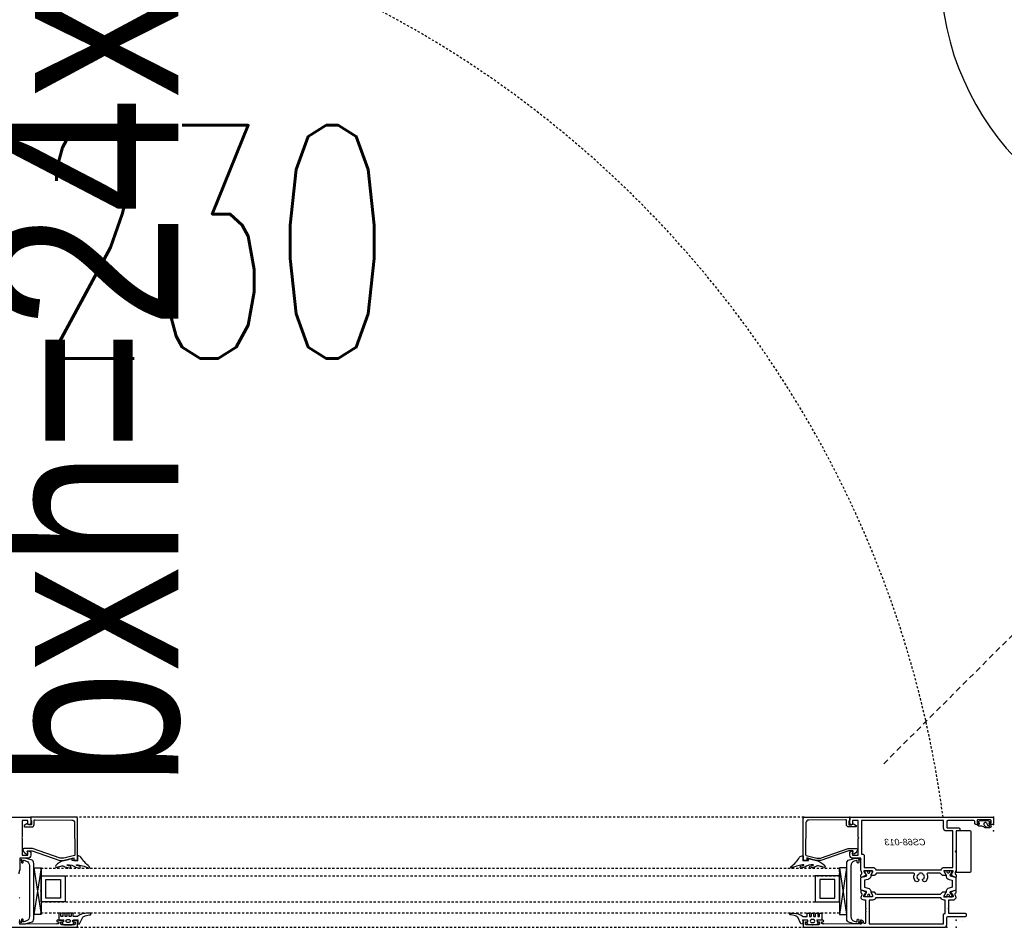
# Model space of a CAD drawing. Header units: millimetres. Extents: x 69081 to 158617, y -37521 to -9534.
# Tile 220 of 256: x 114030 to 114083, y -20029 to -19980. Entities that reach past the tile are written whole.
import ezdxf
from ezdxf.enums import TextEntityAlignment as Align

# ---------------------------------------------------------------- set-up
doc = ezdxf.new("R2010")
doc.units = ezdxf.units.MM
for name, pattern in [('DP', [0.5, 0.3, -0.2]), ('HIDDEN', [0.375, 0.25, -0.125]), ('KRE-SR', [0.2, 0.12, -0.08])]:
    doc.linetypes.add(name, pattern=pattern)
for name, color, linetype in [('A-DRZ', 7, 'Continuous'), ('AM DRZIW WEWN', 1, 'Continuous'), ('BA_drz', 7, 'Continuous'), ('BA_sym', 7, 'Continuous'), ('BA_txs', 2, 'Continuous'), ('JS_OLKA KONSTR', 231, 'Continuous'), ('Oddymianie', 230, 'HIDDEN'), ('RI-PROFILE', 8, 'Continuous')]:
    doc.layers.add(name, color=color, linetype=linetype)
doc.layers.add('OPIS', color=7, linetype='Continuous', lineweight=25)
doc.styles.add('BIKTS', font='bikromsw.shx', dxfattribs={"width": 0.85})
doc.styles.add('ROMANS', font='romans.shx', dxfattribs={"height": 1})
doc.styles.add('T5', font='arial.ttf', dxfattribs={"oblique": 10, "height": 3.5})
doc.styles.add('WYM--ROMANSSHX-08', font='ROMANS.SHX', dxfattribs={"width": 0.8})

# ---------------------------------------------------------------- blocks, each defined once
blk = doc.blocks.new('PDKŁ')
for p, q in [((3.91, 12.5), (0.01, -12.5)), ((0.01, 12.5), (3.91, -12.5))]:
    blk.add_line(p, q)
blk.add_lwpolyline([(3.91, 12.5), (3.91, -12.5), (0, -12.5), (0, 12.5), (3.91, 12.5)])
blk = doc.blocks.new('drzwi90+50')
at = {"layer": 'A-DRZ'}
blk.add_arc((-160.359, -17.013), 42.859, 276.4834, 276.855, dxfattribs=at)
at = {"layer": 'RI-PROFILE', "linetype": 'KRE-SR'}
for p, q in [((-158.278, -12.671), (-158.278, -51.671)), ((-152.378, -51.671), (-152.378, -12.671))]:
    blk.add_line(p, q, dxfattribs=at)
at = {"layer": 'RI-PROFILE'}
for p, q in [((-157.887, -60.142), (-157.887, -60.142)), ((-153.933, -60.621), (-153.933, -60.621)), ((-152.77, -61.501), (-152.77, -61.501))]:
    blk.add_line(p, q, dxfattribs=at)
for points in [[(-158.278, -2.571), (-158.278, -12.671, 0.414214), (-158.228, -12.721), (-157.948, -12.721, 0.414214), (-157.898, -12.671), (-157.898, -12.512, 0.99805), (-157.978, -12.511), (-157.978, -12.601), (-158.088, -12.601, -0.414214), (-158.138, -12.551), (-158.138, -11.891, -0.414214), (-158.088, -11.841), (-157.978, -11.841), (-157.978, -11.841), (-157.978, -11.931, 0.998176), (-157.898, -11.932), (-157.898, -11.661, 1.000716), (-157.978, -11.661), (-157.978, -11.721), (-158.048, -11.721, -0.414214), (-158.098, -11.671), (-158.098, -11.621), (-158.113, -11.621), (-158.098, -9.601, -0.412055)], [(-157.978, -9.581), (-157.978, -9.641), (-157.898, -9.641), (-157.898, -9.601, 0.43156)], [(-156.699, -9.629, 0.250573), (-156.68, -9.629, -0.103677)], [(-152.378, -5.171), (-152.378, -10.171, -0.414214), (-152.428, -10.221), (-152.737, -10.221), (-152.776, -10.154, -0.199244), (-152.778, -10.138), (-152.76, -10.071), (-152.558, -10.071), (-152.558, -9.771), (-153.448, -9.771), (-153.478, -9.741), (-153.508, -9.771), (-154.418, -9.771), (-154.418, -10.071), (-154.198, -10.071, -0.577388), (-154.181, -10.101), (-154.25, -10.221), (-154.416, -10.221, -0.414214), (-154.578, -10.059), (-154.578, -9.631), (-155.202, -9.631, 0.106121), (-155.405, -9.581, 0.205169)], [(-157.868, -12.285, -0.855905), (-158.014, -12.285), (-158.014, -12.167, -0.885646), (-157.868, -12.167), (-157.868, -12.285)], [(-156.514, -55.561), (-156.408, -55.455, 0.198555), (-156.394, -55.42), (-156.394, -55.271), (-156.434, -55.271), (-156.559, -55.344, -0.131676), (-156.569, -55.346), (-156.624, -55.346, -0.414214), (-156.644, -55.326), (-156.644, -54.895, -0.606807), (-156.596, -54.871), (-156.432, -54.98, 0.859859), (-156.397, -55.005), (-156.287, -54.746, 0.535124), (-156.306, -54.718), (-156.419, -54.718, 0.194092), (-156.433, -54.723), (-156.467, -54.756, -0.197355), (-156.482, -54.762, -0.10926), (-156.676, -54.715, 0.191135), (-156.691, -54.714, 0.334349), (-156.803, -54.871), (-156.803, -54.971), (-157.248, -54.971), (-157.278, -55.001), (-157.308, -54.971), (-157.398, -54.971), (-157.428, -55.001), (-157.458, -54.971), (-158.028, -54.971, -0.414214), (-158.078, -54.921), (-158.078, -54.911, -0.414214), (-158.028, -54.861), (-158.018, -54.861, 0.414214), (-157.898, -54.741), (-157.898, -54.701), (-157.978, -54.701), (-157.978, -54.761), (-158.078, -54.761, -0.412055), (-158.098, -54.741), (-158.113, -52.721), (-158.098, -52.721), (-158.098, -52.671, -0.414214), (-158.048, -52.621), (-157.978, -52.621), (-157.978, -52.681, 0.999654), (-157.898, -52.681), (-157.898, -52.411), (-157.898, -52.411), (-157.898, -52.41, 0.978144), (-157.978, -52.411), (-157.978, -52.501), (-157.978, -52.501), (-158.088, -52.501, -0.414214), (-158.138, -52.451), (-158.138, -51.791, -0.414214), (-158.088, -51.741), (-157.978, -51.741), (-157.978, -51.832, 0.99805), (-157.898, -51.831), (-157.898, -51.671, 0.414214), (-157.948, -51.621), (-158.228, -51.621, 0.414214), (-158.278, -51.671), (-158.278, -57.007), (-158.278, -59.171, 0.414214), (-158.128, -59.321), (-157.753, -59.321, -0.414183), (-157.703, -59.371), (-157.703, -60.321, 0.414183), (-157.653, -60.371), (-157.593, -60.371, 0.414214), (-157.543, -60.321), (-157.543, -59.421), (-157.308, -59.421), (-157.278, -59.391), (-157.248, -59.421), (-156.803, -59.421), (-156.803, -59.661, 0.341446), (-156.69, -59.818, 0.185214), (-156.675, -59.817, -0.10859), (-156.482, -59.771, -0.197355), (-156.467, -59.776), (-156.433, -59.81, 0.194092), (-156.419, -59.815), (-156.306, -59.815, 0.535124), (-156.287, -59.787), (-156.397, -59.528, 1.097514), (-156.432, -59.547), (-156.596, -59.662, -0.606807), (-156.644, -59.637), (-156.644, -59.206, -0.414214), (-156.624, -59.186), (-156.569, -59.186, -0.131676), (-156.559, -59.189), (-156.434, -59.261), (-156.394, -59.261), (-156.394, -59.113, 0.198555), (-156.408, -59.078), (-156.513, -58.972), (-156.513, -55.565)], [(-157.868, -52.058, 0.855905), (-158.014, -52.058), (-158.014, -52.176, 0.885646), (-157.868, -52.176), (-157.868, -52.058)], [(-155.373, -58.971), (-155.373, -58.308, 0.526663), (-155.441, -58.261, -0.262924), (-155.797, -58.209, -0.53092), (-155.786, -58.044), (-155.741, -58.017, -0.386405), (-155.715, -58.023, 0.112964), (-155.656, -58.075), (-155.674, -58.093, 0.272961), (-155.471, -58.093), (-155.49, -58.075, 0.145873), (-155.419, -58.004), (-155.4, -58.022, 0.273231), (-155.4, -57.819), (-155.419, -57.837, 0.145875), (-155.49, -57.767), (-155.471, -57.748, 0.272863), (-155.674, -57.748), (-155.656, -57.767, 0.112751), (-155.715, -57.818, -0.386734), (-155.741, -57.824), (-155.786, -57.797, -0.530631), (-155.796, -57.632, -0.262669), (-155.441, -57.58, 0.526689), (-155.373, -57.533), (-155.373, -55.561), (-155.479, -55.455, -0.198555), (-155.493, -55.42), (-155.493, -55.271), (-155.453, -55.271), (-155.328, -55.344, 0.131676), (-155.318, -55.346), (-155.263, -55.346, 0.414214), (-155.243, -55.326), (-155.243, -54.895, 0.606807), (-155.291, -54.871), (-155.455, -54.986, -1.097514), (-155.49, -55.005), (-155.6, -54.746, -0.535124), (-155.581, -54.718), (-155.468, -54.718, -0.194092), (-155.454, -54.723), (-155.42, -54.756, 0.197355), (-155.405, -54.762, 0.108245), (-155.212, -54.716, -0.112365), (-155.191, -54.711), (-154.578, -54.711), (-154.578, -54.284, -0.414214), (-154.416, -54.121), (-154.25, -54.121), (-154.181, -54.241, -0.577388), (-154.198, -54.271), (-154.418, -54.271), (-154.418, -54.571), (-153.508, -54.571), (-153.478, -54.601), (-153.448, -54.571), (-152.558, -54.571), (-152.558, -54.271), (-152.76, -54.271), (-152.778, -54.204, -0.199244), (-152.776, -54.189), (-152.737, -54.121), (-152.428, -54.121, -0.414214), (-152.378, -54.171), (-152.378, -61.771, -0.41423), (-152.428, -61.821), (-152.708, -61.821, -0.414197), (-152.758, -61.771), (-152.758, -61.612), (-152.678, -61.611), (-152.678, -61.701), (-152.568, -61.701, 0.414214), (-152.518, -61.651), (-152.518, -60.991, 0.414214), (-152.568, -60.941), (-152.678, -60.941), (-152.678, -61.031), (-152.758, -61.031), (-152.758, -60.871, -0.414214), (-152.708, -60.821), (-152.608, -60.821, 0.414182), (-152.558, -60.771), (-152.558, -59.371, 0.414246), (-152.608, -59.321), (-152.903, -59.321, 0.414214), (-152.953, -59.371), (-152.953, -59.972, -0.414214), (-153.003, -60.022), (-153.063, -60.022, -0.414408), (-153.113, -59.972), (-153.113, -59.821), (-154.163, -59.821), (-154.213, -59.771), (-154.263, -59.821), (-155.191, -59.821, -0.112289), (-155.212, -59.816, 0.108219), (-155.405, -59.771, 0.197355), (-155.42, -59.776), (-155.454, -59.81, -0.194092), (-155.468, -59.815), (-155.581, -59.815, -0.535124), (-155.6, -59.787), (-155.49, -59.528, -1.097514), (-155.455, -59.547), (-155.291, -59.662, 0.606807), (-155.243, -59.637), (-155.243, -59.206, 0.414214), (-155.263, -59.186), (-155.318, -59.186, 0.131676), (-155.328, -59.189), (-155.453, -59.261), (-155.493, -59.261), (-155.493, -59.113, -0.198555), (-155.479, -59.078), (-155.373, -58.972)], [(-156.565, -54.924), (-156.405, -55.024), (-156.36, -55.014), (-156.291, -54.754, -0.340697), (-156.243, -54.716), (-155.644, -54.716, -0.340697), (-155.595, -54.754), (-155.527, -55.014), (-155.482, -55.012), (-155.322, -54.924), (-155.322, -54.924), (-155.322, -54.924), (-155.322, -54.924), (-155.322, -54.924), (-155.321, -54.924), (-155.321, -54.924), (-155.321, -54.924), (-155.321, -54.923), (-155.321, -54.923), (-155.32, -54.923), (-155.32, -54.923), (-155.32, -54.923), (-155.32, -54.923), (-155.32, -54.923), (-155.319, -54.923), (-155.319, -54.923), (-155.319, -54.923), (-155.319, -54.923), (-155.319, -54.923), (-155.318, -54.923), (-155.318, -54.922), (-155.318, -54.922), (-155.318, -54.922), (-155.318, -54.922), (-155.317, -54.922), (-155.317, -54.922), (-155.317, -54.922), (-155.317, -54.922), (-155.317, -54.922), (-155.316, -54.922), (-155.316, -54.922), (-155.316, -54.922), (-155.316, -54.922), (-155.316, -54.922), (-155.315, -54.922), (-155.315, -54.922), (-155.315, -54.922), (-155.315, -54.922), (-155.315, -54.922), (-155.314, -54.922), (-155.314, -54.922), (-155.314, -54.922), (-155.314, -54.922), (-155.313, -54.922), (-155.313, -54.921), (-155.313, -54.921), (-155.313, -54.921), (-155.313, -54.921), (-155.312, -54.921), (-155.312, -54.921), (-155.268, -54.921, -0.414214), (-155.243, -54.946), (-155.243, -55.056, -0.414214), (-155.268, -55.081), (-155.293, -55.081, 1.657677), (-155.29, -55.186), (-155.268, -55.186, -0.414214), (-155.243, -55.211), (-155.243, -55.321, -0.414214), (-155.268, -55.346), (-155.317, -55.346), (-155.471, -55.258, 0.13166), (-155.486, -55.254), (-155.501, -55.254, -0.340635), (-155.714, -55.09), (-155.759, -54.916), (-156.127, -54.916), (-156.173, -55.09, -0.340635), (-156.386, -55.254), (-156.401, -55.254, 0.13166), (-156.416, -55.258), (-156.569, -55.346), (-156.618, -55.346, -0.414214), (-156.643, -55.321), (-156.643, -55.211, -0.414214), (-156.618, -55.186), (-156.597, -55.186, 1.657677), (-156.594, -55.081), (-156.618, -55.081, -0.414214), (-156.643, -55.056), (-156.643, -54.946, -0.414214), (-156.618, -54.921), (-156.575, -54.921), (-156.574, -54.921), (-156.574, -54.921), (-156.574, -54.921), (-156.574, -54.921), (-156.574, -54.921), (-156.573, -54.922), (-156.573, -54.922), (-156.573, -54.922), (-156.573, -54.922), (-156.572, -54.922), (-156.572, -54.922), (-156.572, -54.922), (-156.572, -54.922), (-156.572, -54.922), (-156.571, -54.922), (-156.571, -54.922), (-156.571, -54.922), (-156.571, -54.922)], [(-155.063, -54.891), (-155.063, -55.346, -0.334009), (-155.193, -55.519), (-155.193, -59.013, -0.334009), (-155.063, -59.186), (-155.063, -59.641), (-153.113, -59.641), (-153.113, -59.291, -0.414214), (-152.963, -59.141), (-152.558, -59.141), (-152.558, -54.751), (-154.349, -54.751), (-154.349, -54.791, -0.414214), (-154.449, -54.891), (-155.063, -54.891), (-155.063, -54.891)], [(-156.571, -59.611), (-156.571, -59.611), (-156.571, -59.611, 0.023506), (-156.565, -59.609), (-156.405, -59.502), (-156.36, -59.519), (-156.291, -59.779, 0.340697), (-156.243, -59.816), (-155.644, -59.816, 0.433468), (-155.601, -59.779), (-155.527, -59.519), (-155.482, -59.503), (-155.322, -59.609, 0.183125), (-155.312, -59.611), (-155.268, -59.611, 0.464399), (-155.245, -59.586), (-155.245, -59.476, 0.464399), (-155.268, -59.451), (-155.293, -59.451, -1.657677), (-155.29, -59.346), (-155.268, -59.346, 0.479106), (-155.246, -59.321), (-155.245, -59.211, 0.508681), (-155.268, -59.188), (-155.317, -59.188), (-155.471, -59.275, -0.13166), (-155.486, -59.279), (-155.501, -59.279, 0.340635), (-155.714, -59.443), (-155.759, -59.616), (-156.127, -59.616), (-156.173, -59.443, 0.340635), (-156.386, -59.279), (-156.401, -59.279, -0.13166), (-156.416, -59.275), (-156.569, -59.186), (-156.618, -59.186, 0.414214), (-156.643, -59.211), (-156.643, -59.321, 0.414214), (-156.618, -59.346), (-156.597, -59.346, -1.657677), (-156.594, -59.451), (-156.618, -59.451, 0.414214), (-156.643, -59.476), (-156.643, -59.586, 0.414214), (-156.618, -59.611), (-156.575, -59.611), (-156.574, -59.611), (-156.574, -59.611), (-156.574, -59.611), (-156.574, -59.611), (-156.574, -59.611), (-156.573, -59.611), (-156.573, -59.611), (-156.573, -59.611), (-156.573, -59.611), (-156.572, -59.611), (-156.572, -59.611), (-156.572, -59.611), (-156.572, -59.611), (-156.572, -59.611), (-156.571, -59.611), (-156.571, -59.611)]]:
    blk.add_lwpolyline(points, format="xyb", dxfattribs=at)
for points in [[(-157.985, -9.852, -0.638068), (-157.966, -9.826), (-157.893, -9.826, 1.146176), (-157.893, -9.726), (-158.003, -9.726), (-158.003, -9.681), (-158.003, -9.636), (-158.048, -9.636), (-158.093, -9.636), (-158.094, -9.681), (-158.094, -9.914), (-158.094, -9.949), (-158.082, -9.982), (-158.011, -10.239, 0.351665), (-157.819, -10.386), (-154.848, -10.386, 0.362129), (-154.655, -10.239), (-154.584, -9.982), (-154.572, -9.949), (-154.572, -9.914), (-154.572, -9.681, 0.99031), (-154.663, -9.681), (-154.663, -9.726), (-154.773, -9.726, 1.11146), (-154.773, -9.826), (-154.7, -9.826, -0.655905), (-154.681, -9.852), (-154.732, -9.992, -0.31307), (-154.967, -10.156), (-157.699, -10.156, -0.342952), (-157.934, -9.992)], [(-154.38, -12.591, -0.287858), (-154.425, -12.564), (-154.578, -11.993), (-154.578, -11.795), (-154.058, -10.315), (-154.058, -9.856, 0.459407), (-154.119, -9.806, 0.329042), (-154.357, -10.071), (-154.282, -10.071, 0.256151), (-154.245, -10.054), (-154.236, -10.044, -0.632112), (-154.178, -10.072), (-154.178, -10.295), (-154.698, -11.775), (-154.698, -12.009), (-154.637, -12.239), (-154.558, -12.531), (-154.698, -12.531), (-154.698, -12.671, 0.418945), (-154.648, -12.721), (-152.428, -12.721, 0.414214), (-152.378, -12.671), (-152.378, -10.271, 0.414214), (-152.428, -10.221), (-152.508, -10.221, 0.287257), (-152.543, -10.236), (-152.564, -10.257, -0.267249), (-152.599, -10.271), (-152.778, -10.271), (-152.778, -10.121), (-152.765, -10.121), (-152.733, -10.021), (-152.82, -9.871), (-152.848, -9.871), (-152.85, -9.871), (-152.851, -9.871, 0.454319), (-152.898, -9.921), (-152.898, -10.272, 0.462511), (-152.768, -10.402), (-152.559, -10.402, -0.416568), (-152.509, -10.452), (-152.525, -12.425, -0.405463), (-152.673, -12.574)], [(-155.077, -12.209), (-155.09, -12.298, 1), (-155.023, -12.368, 0.221584), (-154.996, -12.339), (-154.974, -12.249), (-154.95, -12.183), (-154.94, -12.174), (-154.923, -12.176, -0.175319), (-155.057, -12.64), (-155.089, -12.749), (-155.086, -12.801, 1), (-155.036, -12.878, 0.317302), (-154.996, -12.844), (-154.986, -12.769), (-154.956, -12.691), (-154.951, -12.679), (-154.938, -12.678), (-154.925, -12.678, -0.074745), (-155.087, -13.314, 1), (-155.038, -13.376, 0.20561), (-155.021, -13.359, -0.095737), (-154.519, -12.916, 0.250819), (-154.448, -12.721), (-154.698, -12.721), (-154.698, -12.488), (-154.698, -12.441), (-154.588, -12.441), (-154.602, -12.377), (-154.691, -12.009, 0.13918), (-154.966, -11.565, 0.962884), (-155.05, -11.65, -0.084626), (-155.003, -11.84, -0.323058), (-155.028, -12.054), (-155.047, -12.106), (-155.054, -12.123, 0.058863)], [(-157.698, -12.707), (-157.698, -12.523, -0.414214), (-157.678, -12.503), (-157.538, -12.503, 0.414214), (-157.518, -12.483), (-157.518, -12.403, 0.414214), (-157.538, -12.383), (-157.678, -12.383, -0.414214), (-157.698, -12.363), (-157.698, -12.303, -0.414214), (-157.678, -12.283), (-157.538, -12.283, 0.414214), (-157.518, -12.263), (-157.518, -12.183, 0.414214), (-157.538, -12.163), (-157.678, -12.163, -0.414214), (-157.698, -12.143), (-157.698, -12.083, -0.414214), (-157.678, -12.063), (-157.538, -12.063, 0.414208), (-157.518, -12.043), (-157.518, -11.963, 0.414219), (-157.538, -11.943), (-157.678, -11.943, -0.414214), (-157.698, -11.923), (-157.698, -11.863, -0.414214), (-157.678, -11.843), (-157.538, -11.843, 0.413901), (-157.518, -11.823), (-157.518, -11.743, 0.410424), (-157.538, -11.723), (-157.898, -11.723), (-157.898, -11.972), (-157.898, -11.972), (-157.987, -11.972), (-158.016, -11.921, 0.392584), (-158.053, -11.915), (-158.138, -12.001), (-158.138, -12.442), (-158.055, -12.526, 0.342583), (-158.023, -12.525), (-157.988, -12.473), (-157.898, -12.473), (-157.898, -12.743), (-158.118, -12.743), (-158.09, -12.838), (-157.742, -13.011, -0.146205), (-157.668, -13.138), (-157.65, -13.208), (-157.617, -13.369), (-157.609, -13.425, 0.694648), (-157.518, -13.391), (-157.518, -13.231), (-157.531, -13.119, 0.091297), (-157.612, -12.848), (-157.687, -12.755, -0.148233)], [(-157.698, -51.636), (-157.698, -51.82, 0.414214), (-157.678, -51.84), (-157.538, -51.84, -0.414214), (-157.518, -51.86), (-157.518, -51.94, -0.414214), (-157.538, -51.96), (-157.678, -51.96, 0.414214), (-157.698, -51.98), (-157.698, -52.04, 0.414214), (-157.678, -52.06), (-157.538, -52.06, -0.414214), (-157.518, -52.08), (-157.518, -52.16, -0.414214), (-157.538, -52.18), (-157.678, -52.18, 0.414214), (-157.698, -52.2), (-157.698, -52.26, 0.414214), (-157.678, -52.28), (-157.538, -52.28, -0.414208), (-157.518, -52.3), (-157.518, -52.38, -0.414219), (-157.538, -52.4), (-157.678, -52.4, 0.414214), (-157.698, -52.42), (-157.698, -52.48, 0.414214), (-157.678, -52.5), (-157.538, -52.5, -0.413901), (-157.518, -52.52), (-157.518, -52.6, -0.410424), (-157.538, -52.62), (-157.898, -52.62), (-157.898, -52.371), (-157.898, -52.371), (-157.987, -52.371), (-158.016, -52.421, -0.392584), (-158.053, -52.428), (-158.138, -52.342), (-158.138, -51.9), (-158.055, -51.816, -0.342583), (-158.023, -51.818), (-157.988, -51.87), (-157.898, -51.87), (-157.898, -51.6), (-158.118, -51.6), (-158.09, -51.505), (-157.742, -51.331, 0.146205), (-157.668, -51.205), (-157.65, -51.134), (-157.617, -50.974), (-157.609, -50.917, -0.694648), (-157.518, -50.952), (-157.518, -51.112), (-157.531, -51.223, -0.091297), (-157.612, -51.495), (-157.687, -51.588, 0.148233)], [(-155.077, -52.133), (-155.09, -52.045, -1), (-155.023, -51.975, -0.221584), (-154.996, -52.004), (-154.974, -52.094), (-154.95, -52.159), (-154.94, -52.169), (-154.923, -52.166, 0.175319), (-155.057, -51.703), (-155.089, -51.594), (-155.086, -51.542, -1), (-155.036, -51.465, -0.317302), (-154.996, -51.498), (-154.986, -51.574), (-154.956, -51.652), (-154.951, -51.664), (-154.938, -51.665), (-154.925, -51.665, 0.074745), (-155.087, -51.028, -1), (-155.038, -50.967, -0.20561), (-155.021, -50.984, 0.095737), (-154.519, -51.426, -0.250819), (-154.448, -51.621), (-154.698, -51.621), (-154.698, -51.855), (-154.698, -51.901), (-154.588, -51.901), (-154.602, -51.965), (-154.691, -52.334, -0.13918), (-154.966, -52.778, -0.962884), (-155.05, -52.693, 0.084626), (-155.003, -52.503, 0.323058), (-155.028, -52.288), (-155.047, -52.236), (-155.054, -52.22, -0.058863)], [(-154.38, -51.751, 0.287858), (-154.425, -51.778), (-154.578, -52.35), (-154.578, -52.548), (-154.058, -54.028), (-154.058, -54.486, -0.459407), (-154.119, -54.537, -0.329042), (-154.357, -54.271), (-154.282, -54.271, -0.256151), (-154.245, -54.289), (-154.236, -54.299, 0.632112), (-154.178, -54.271), (-154.178, -54.048), (-154.698, -52.568), (-154.698, -52.334), (-154.637, -52.104), (-154.558, -51.811), (-154.698, -51.811), (-154.698, -51.671, -0.418945), (-154.648, -51.621), (-152.428, -51.621, -0.414214), (-152.378, -51.671), (-152.378, -54.071, -0.414214), (-152.428, -54.121), (-152.508, -54.121, -0.287257), (-152.543, -54.107), (-152.564, -54.086, 0.267249), (-152.599, -54.071), (-152.778, -54.071), (-152.778, -54.221), (-152.765, -54.221), (-152.733, -54.321), (-152.82, -54.471), (-152.848, -54.471), (-152.85, -54.471), (-152.851, -54.471, -0.454319), (-152.898, -54.421), (-152.898, -54.071, -0.462511), (-152.768, -53.941), (-152.559, -53.941, 0.416568), (-152.509, -53.891), (-152.525, -51.918, 0.405463), (-152.673, -51.769)], [(-157.991, -54.487, 0.638068), (-157.972, -54.514), (-157.899, -54.514, -1.146176), (-157.899, -54.614), (-158.009, -54.614), (-158.009, -54.659), (-158.009, -54.703), (-158.054, -54.703), (-158.099, -54.703), (-158.1, -54.659), (-158.1, -54.426), (-158.1, -54.39), (-158.088, -54.357), (-158.017, -54.1, -0.351665), (-157.824, -53.954), (-154.853, -53.954, -0.362129), (-154.661, -54.1), (-154.59, -54.357), (-154.578, -54.39), (-154.578, -54.426), (-154.578, -54.659, -0.99031), (-154.669, -54.659), (-154.669, -54.613), (-154.779, -54.614, -1.11146), (-154.779, -54.514), (-154.706, -54.514, 0.655905), (-154.687, -54.487), (-154.738, -54.348, 0.31307), (-154.973, -54.184), (-157.705, -54.184, 0.342952), (-157.94, -54.348)], [(-157.543, -59.191), (-157.543, -59.241), (-156.899, -59.241), (-156.823, -59.241), (-156.823, -59.241), (-156.823, -59.186, -0.286465), (-156.693, -58.996), (-156.693, -55.519, -0.286465), (-156.823, -55.329), (-156.823, -55.151), (-158.098, -55.151), (-158.098, -59.141), (-157.593, -59.141, -0.414214)], [(-155.263, -60.621), (-153.163, -60.621, 0.398169), (-153.113, -60.571), (-153.113, -59.821), (-155.313, -59.821), (-155.313, -60.571, 0.369204)], [(-152.684, -61.592, 0.767684), (-152.758, -61.611), (-152.76, -61.624, -0.085146), (-152.762, -61.634, -0.196823), (-152.818, -61.682, -0.478694), (-152.953, -61.613), (-152.953, -61.423), (-152.953, -61.423, -0.174661), (-152.926, -61.347), (-152.919, -61.339), (-152.894, -61.302), (-152.891, -61.299), (-152.856, -61.191, 0.068397), (-152.859, -61.119), (-152.859, -61.106, -0.170232), (-152.812, -60.982, -0.665595), (-152.759, -61.001), (-152.759, -61.031, 0.766536), (-152.684, -61.051), (-152.658, -61.006, -0.60612), (-152.605, -61.009), (-152.563, -61.098), (-152.559, -61.119), (-152.559, -61.524), (-152.563, -61.545), (-152.605, -61.634, -0.606131), (-152.658, -61.636)], [(-152.797, -61.325), (-152.884, -61.405, 0.18506), (-152.902, -61.464), (-152.902, -61.594), (-152.891, -61.615), (-152.868, -61.622), (-152.847, -61.611), (-152.838, -61.59), (-152.837, -61.578), (-152.835, -61.559), (-152.813, -61.527), (-152.77, -61.501), (-152.724, -61.48), (-152.697, -61.465, 0.433179), (-152.676, -61.333, 0.420657), (-152.797, -61.325, -1.025064)]]:
    blk.add_lwpolyline(points, format="xyb", close=True, dxfattribs=at)
at = {"layer": 'RI-PROFILE', "linetype": 'KRE-SR'}
for points in [[(-156.919, -10.777), (-156.919, -53.567), (-157.519, -53.567), (-157.519, -10.777)], [(-155.519, -10.777), (-155.519, -53.567), (-155.119, -53.567), (-155.119, -10.777)]]:
    blk.add_lwpolyline(points, dxfattribs=at)
at = {"layer": 'RI-PROFILE'}
for points in [[(-155.519, -12.077), (-156.919, -12.077), (-156.919, -10.777), (-155.519, -10.777)], [(-156.719, -11.027), (-155.719, -11.027), (-155.719, -11.827), (-156.719, -11.827)], [(-155.519, -52.267), (-156.919, -52.267), (-156.919, -53.567), (-155.519, -53.567)], [(-156.719, -53.317), (-155.719, -53.317), (-155.719, -52.517), (-156.719, -52.517)]]:
    blk.add_lwpolyline(points, close=True, dxfattribs=at)
at = {"layer": 'RI-PROFILE', "linetype": 'KRE-SR'}
blk.add_arc((-159.965, -2.161), 57.465, 277.58629, 0.14685, dxfattribs=at)
at = {"layer": 'RI-PROFILE'}
for p in [(-158.093, -9.636), (-158.003, -9.726), (-154.663, -9.726), (-152.378, -10.221), (-152.378, -10.221), (-157.516, -10.772), (-156.316, -10.772), (-155.116, -10.772), (-157.898, -11.972), (-158.138, -12.221), (-158.278, -12.721), (-157.898, -12.721), (-157.898, -12.743), (-154.698, -12.721), (-154.698, -12.721), (-158.278, -51.621), (-157.898, -51.6), (-157.898, -51.621), (-154.698, -51.621), (-154.698, -51.621), (-158.138, -52.121), (-157.898, -52.371), (-157.519, -53.567), (-156.319, -53.567), (-155.119, -53.567), (-152.378, -54.121), (-152.378, -54.121), (-158.099, -54.703), (-158.009, -54.614), (-154.669, -54.613), (-158.278, -59.321), (-156.644, -59.186), (-156.644, -59.186), (-155.243, -59.186), (-155.243, -59.186), (-158.278, -59.821), (-158.278, -59.821), (-157.898, -59.821), (-152.518, -61.321), (-153.113, -61.821), (-152.758, -61.821), (-152.38, -61.821), (-152.378, -61.821)]:
    blk.add_point(p, dxfattribs=at)
at = {"layer": 'RI-PROFILE', "xscale": 0.09999999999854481, "yscale": 0.09999999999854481, "zscale": 0.09999999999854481, "rotation": 270}
blk.add_blockref('PDKŁ', (-156.333, -10.386), dxfattribs=at)
at = {"layer": 'RI-PROFILE', "extrusion": (0, 0, -1), "xscale": 0.09999999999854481, "yscale": 0.09999999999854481, "zscale": -0.09999999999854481, "rotation": 90}
blk.add_blockref('PDKŁ', (156.339, -53.954), dxfattribs=at)
at = {"layer": 'RI-PROFILE', "style": 'T5', "oblique": 10, "text_generation_flag": 4, "width": 1.015427}
blk.add_text('CS68-013', height=0.3447, rotation=90, dxfattribs=at).set_placement((-153.879, -56.003), align=Align.RIGHT)
blk = doc.blocks.new('A$C04435ce7')
at = {"layer": 'OPIS', "insert": (3344.227, 1440.843), "char_height": 10, "width": 174.36586, "attachment_point": 3, "rotation": 90, "style": 'WYM--ROMANSSHX-08'}
blk.add_mtext('{\\fArial|b0|i0|c238|p34;bxh=24x24cm, spód +10.05m}', dxfattribs=at)
blk = doc.blocks.new('symdrz')
blk.add_lwpolyline([(-10, -30, -1), (-10, 30), (10, 30, -1), (10, -30)], format="xyb", close=True)
at = {"style": 'BIKTS', "width": 0.8}
blk.add_attdef('SZERDRZ', text='', height=25, dxfattribs=at).set_placement((77.15, 8.8), align=Align.CENTER)
blk.add_attdef('SYMDRZ', text='', height=25, dxfattribs=at).set_placement((0, 0), align=Align.MIDDLE)
blk.add_attdef('WYSDRZ', text='', height=25, dxfattribs=at).set_placement((77.15, -9.49), align=Align.TOP_CENTER)

msp = doc.modelspace()

# ---------------------------------------------------------------- linework, layer by layer
at = {"layer": 'Oddymianie', "linetype": 'DP'}
msp.add_line((114076.0812, -20020.099), (114084.1812, -20011.999), dxfattribs=at)

# ---------------------------------------------------------------- block references
at = {"layer": 'AM DRZIW WEWN'}
ref = msp.add_blockref('symdrz', (114093.8817, -19972.5156), dxfattribs=dict(at, xscale=-0.4950000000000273, yscale=0.4950000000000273, zscale=0.4950000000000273, rotation=90.88662009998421))
ref.add_attrib('Symdrz', 'DAL10', dxfattribs={"layer": 'BA_sym', "height": 12, "rotation": 90.88662, "style": 'BIKTS', "width": 0.7}).set_placement((114093.8817, -19972.5156), align=Align.MIDDLE_CENTER)
at = {"layer": 'BA_drz', "rotation": 89.99999999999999}
msp.add_blockref('drzwi90+50', (114020.1415, -19870.5941), dxfattribs=at)
msp.add_blockref('drzwi90+50', (114020.1415, -19870.5941), dxfattribs=at)
at = {"layer": 'JS_OLKA KONSTR'}
msp.add_blockref('A$C04435ce7', (110684.0499, -21314.9635), dxfattribs=at)

# ---------------------------------------------------------------- texts
at = {"layer": 'BA_txs', "insert": (114030.452, -19998.3651), "char_height": 12.5, "width": 211.406726, "attachment_point": 7, "style": 'ROMANS'}
msp.add_mtext('\\pxse0.96;{\\W0.6;\\C1;\\P90+50\\P230}', dxfattribs=at)

doc.saveas('drawing.dxf')
